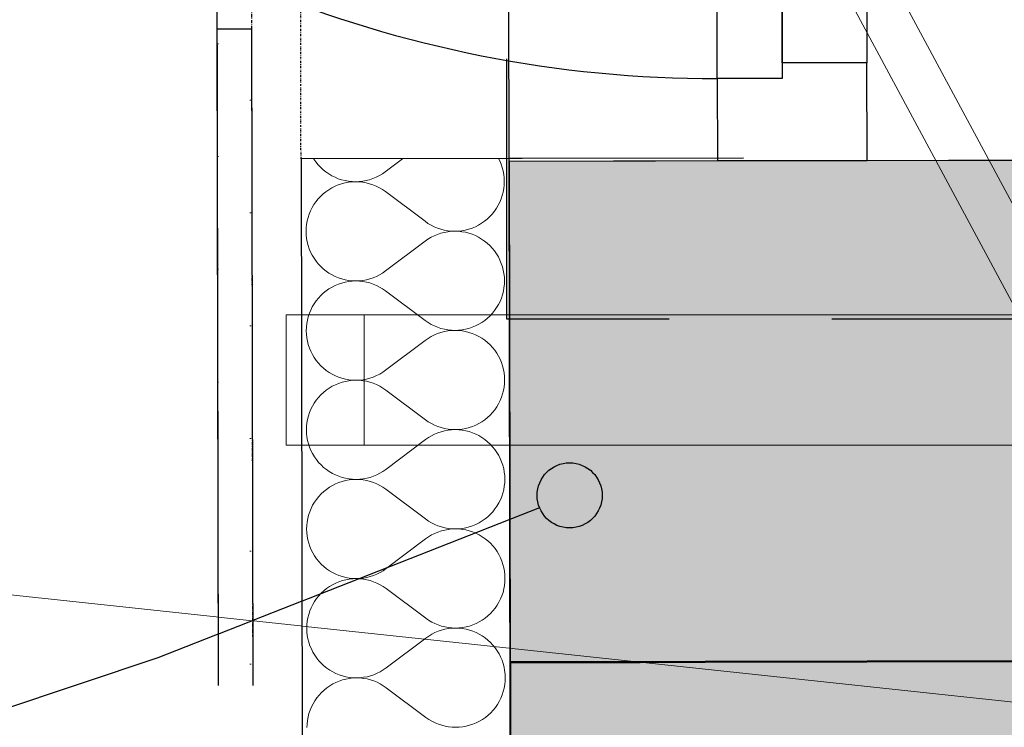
# Model space of a CAD drawing. Header units: millimetres. Extents: x -28761 to 4793, y -4271 to 20239.
# Tile 181 of 256: x -11352 to -10596, y 11600 to 12143. Entities that reach past the tile are written whole.
import ezdxf

# ---------------------------------------------------------------- set-up
doc = ezdxf.new("R2010")
doc.units = ezdxf.units.MM
doc.header["$MEASUREMENT"] = 0
for name, pattern in [('Wipeout_Contour', [1000, 0, -1000]), ('Čerchovaná M', [4.5, 2.5, -0.85, 0.3, -0.85]), ('Čerchovaná S', [3.5, 1.5, -0.85, 0.3, -0.85]), ('Čárkovaná', [325, 200, -125])]:
    doc.linetypes.add(name, pattern=pattern)
for name, color, linetype in [('5._POHLED ZÁPADNÍ_1_Konstrukce - nenosné', 7, 'Continuous'), ('5._POHLED ZÁPADNÍ_1_Konstrukce - nosné', 7, 'Continuous'), ('5._POHLED ZÁPADNÍ_1_Nové_Anotace - SP', 7, 'Continuous'), ('5._POHLED ZÁPADNÍ_1_Nové_Konstrukce - nenosné', 7, 'Continuous'), ('5._POHLED ZÁPADNÍ_1_Nové_Konstrukce - nosné', 7, 'Continuous'), ('5._POHLED ZÁPADNÍ_1_Nové_Kresby a obrázky', 7, 'Continuous'), ('5._POHLED ZÁPADNÍ_1_Nové_Otvory – Dveře', 7, 'Continuous'), ('5._POHLED ZÁPADNÍ_1_Nové_Výplně - Povrchové', 7, 'Continuous'), ('5._POHLED ZÁPADNÍ_1_Nové_Výplně – Řezové', 7, 'Continuous'), ('5._POHLED ZÁPADNÍ_1_Nové_ZJEDNODUŠENÝ DVŮR', 7, 'Continuous'), ('5._POHLED ZÁPADNÍ_1_TZB - kanalizace', 7, 'Continuous'), ('5._POHLED ZÁPADNÍ_1_TZB - VZT', 7, 'Continuous'), ('5._POHLED ZÁPADNÍ_1_TZB - ZTI', 7, 'Continuous'), ('5._POHLED ZÁPADNÍ_1_Výplně – Řezové', 7, 'Continuous')]:
    doc.layers.add(name, color=color, linetype=linetype)

# ---------------------------------------------------------------- blocks, each defined once
blk = doc.blocks.new('*X35', base_point=(-30186.65, -6515.26))
at = {"layer": '5._POHLED ZÁPADNÍ_1_Nové_Výplně – Řezové', "color": 21, "linetype": 'Continuous', "lineweight": 20, "true_color": 0xffaaaa}
for p, q in [((-11126.28, 12036.02), (-11126.19, 12035.88)), ((-11126.19, 12035.88), (-11124.64, 12033.65)), ((-11124.64, 12033.65), (-11122.93, 12031.54)), ((-11122.93, 12031.54), (-11121.07, 12029.55)), ((-11071.28, 12026.11), (-11057.95, 12036.14)), ((-10983.31, 12034.47), (-10984.21, 12036.27)), ((-10982.26, 12031.96), (-10983.31, 12034.47)), ((-10981.4, 12029.38), (-10982.26, 12031.96)), ((-11121.07, 12029.55), (-11119.07, 12027.7)), ((-11119.07, 12027.7), (-11116.95, 12026)), ((-11116.95, 12026), (-11114.71, 12024.45)), ((-11114.71, 12024.45), (-11112.37, 12023.07)), ((-11075.84, 12023.15), (-11073.51, 12024.55)), ((-11073.51, 12024.55), (-11071.28, 12026.11)), ((-10980.72, 12026.75), (-10981.4, 12029.38)), ((-10980.23, 12024.07), (-10980.72, 12026.75)), ((-10979.94, 12021.37), (-10980.23, 12024.07)), ((-11112.37, 12023.07), (-11109.94, 12021.85)), ((-11109.94, 12021.85), (-11107.42, 12020.82)), ((-11107.42, 12020.82), (-11104.84, 12019.97)), ((-11104.83, 12016.89), (-11107.41, 12016.03)), ((-11104.84, 12019.97), (-11102.2, 12019.3)), ((-11102.2, 12017.57), (-11104.83, 12016.89)), ((-11102.2, 12019.3), (-11099.52, 12018.82)), ((-11099.52, 12018.05), (-11102.2, 12017.57)), ((-11099.52, 12018.82), (-11096.82, 12018.54)), ((-11096.82, 12018.35), (-11099.52, 12018.05)), ((-11096.82, 12018.54), (-11094.1, 12018.45)), ((-11094.1, 12018.45), (-11096.82, 12018.35)), ((-11094.1, 12018.45), (-11091.38, 12018.55)), ((-11091.38, 12018.35), (-11094.1, 12018.45)), ((-11091.38, 12018.55), (-11088.67, 12018.85)), ((-11088.67, 12018.07), (-11091.38, 12018.35)), ((-11088.67, 12018.85), (-11086, 12019.34)), ((-11085.99, 12017.59), (-11088.67, 12018.07)), ((-11086, 12019.34), (-11083.36, 12020.02)), ((-11083.36, 12016.91), (-11085.99, 12017.59)), ((-11083.36, 12020.02), (-11080.78, 12020.88)), ((-11080.78, 12016.06), (-11083.36, 12016.91)), ((-11080.78, 12020.88), (-11078.27, 12021.93)), ((-11078.27, 12021.93), (-11075.84, 12023.15)), ((-10979.84, 12018.65), (-10979.94, 12021.37)), ((-10979.93, 12015.93), (-10979.84, 12018.65)), ((-11119.04, 12009.11), (-11121.03, 12007.25)), ((-11116.93, 12010.82), (-11119.04, 12009.11)), ((-11114.69, 12012.37), (-11116.93, 12010.82)), ((-11112.36, 12013.76), (-11114.69, 12012.37)), ((-11109.92, 12014.98), (-11112.36, 12013.76)), ((-11107.41, 12016.03), (-11109.92, 12014.98)), ((-11078.26, 12015.02), (-11080.78, 12016.06)), ((-11075.83, 12013.8), (-11078.26, 12015.02)), ((-11073.49, 12012.42), (-11075.83, 12013.8)), ((-11071.25, 12010.87), (-11073.49, 12012.42)), ((-11071.25, 12010.87), (-11040.73, 11988.07)), ((-10981.36, 12007.91), (-10980.69, 12010.55)), ((-10980.69, 12010.55), (-10980.21, 12013.23)), ((-10980.21, 12013.23), (-10979.93, 12015.93)), ((-11124.58, 12003.14), (-11126.13, 12000.9)), ((-11122.88, 12005.26), (-11124.58, 12003.14)), ((-11121.03, 12007.25), (-11122.88, 12005.26)), ((-10984.47, 12000.38), (-10983.25, 12002.81)), ((-10983.25, 12002.81), (-10982.22, 12005.33)), ((-10982.22, 12005.33), (-10981.36, 12007.91)), ((-11129.77, 11993.61), (-11130.62, 11991.02)), ((-11128.73, 11996.12), (-11129.77, 11993.61)), ((-11127.52, 11998.56), (-11128.73, 11996.12)), ((-11126.13, 12000.9), (-11127.52, 11998.56)), ((-10990.95, 11991.68), (-10989.1, 11993.68)), ((-10989.1, 11993.68), (-10987.4, 11995.8)), ((-10987.4, 11995.8), (-10985.85, 11998.04)), ((-10985.85, 11998.04), (-10984.47, 12000.38)), ((-11131.29, 11988.39), (-11131.77, 11985.71)), ((-11130.62, 11991.02), (-11131.29, 11988.39)), ((-11040.73, 11988.07), (-11038.5, 11986.52)), ((-11038.5, 11986.52), (-11036.16, 11985.13)), ((-10999.63, 11985.17), (-10997.29, 11986.56)), ((-10997.29, 11986.56), (-10995.06, 11988.12)), ((-10995.06, 11988.12), (-10992.94, 11989.83)), ((-10992.94, 11989.83), (-10990.95, 11991.68)), ((-11132.06, 11983), (-11132.15, 11980.28)), ((-11132.15, 11980.28), (-11132.05, 11977.57)), ((-11131.77, 11985.71), (-11132.06, 11983)), ((-11036.16, 11985.13), (-11033.72, 11983.91)), ((-11033.72, 11983.91), (-11031.21, 11982.88)), ((-11031.21, 11982.88), (-11028.63, 11982.02)), ((-11028.62, 11978.92), (-11031.2, 11978.05)), ((-11028.63, 11982.02), (-11025.99, 11981.35)), ((-11025.99, 11979.6), (-11028.62, 11978.92)), ((-11025.99, 11981.35), (-11023.31, 11980.87)), ((-11023.31, 11980.09), (-11025.99, 11979.6)), ((-11023.31, 11980.87), (-11020.61, 11980.58)), ((-11020.61, 11980.38), (-11023.31, 11980.09)), ((-11020.61, 11980.58), (-11017.89, 11980.49)), ((-11017.89, 11980.49), (-11020.61, 11980.38)), ((-11017.89, 11980.49), (-11015.17, 11980.59)), ((-11015.17, 11980.4), (-11017.89, 11980.49)), ((-11015.17, 11980.59), (-11012.46, 11980.88)), ((-11012.46, 11980.11), (-11015.17, 11980.4)), ((-11012.46, 11980.88), (-11009.79, 11981.37)), ((-11009.78, 11979.64), (-11012.46, 11980.11)), ((-11009.79, 11981.37), (-11007.15, 11982.04)), ((-11007.15, 11978.97), (-11009.78, 11979.64)), ((-11007.15, 11982.04), (-11004.57, 11982.91)), ((-11004.56, 11978.12), (-11007.15, 11978.97)), ((-11004.57, 11982.91), (-11002.06, 11983.95)), ((-11002.06, 11983.95), (-10999.63, 11985.17)), ((-11132.05, 11977.57), (-11131.75, 11974.86)), ((-11131.75, 11974.86), (-11131.26, 11972.19)), ((-11131.26, 11972.19), (-11130.59, 11969.55)), ((-11071.14, 11949.92), (-11040.71, 11972.83)), ((-11038.48, 11974.38), (-11040.71, 11972.83)), ((-11036.14, 11975.78), (-11038.48, 11974.38)), ((-11033.71, 11977), (-11036.14, 11975.78)), ((-11031.2, 11978.05), (-11033.71, 11977)), ((-11002.05, 11977.08), (-11004.56, 11978.12)), ((-10999.61, 11975.87), (-11002.05, 11977.08)), ((-10997.27, 11974.48), (-10999.61, 11975.87)), ((-10995.03, 11972.94), (-10997.27, 11974.48)), ((-10992.91, 11971.24), (-10995.03, 11972.94)), ((-10990.91, 11969.39), (-10992.91, 11971.24)), ((-11130.59, 11969.55), (-11129.72, 11966.97)), ((-11129.72, 11966.97), (-11128.68, 11964.46)), ((-11128.68, 11964.46), (-11127.45, 11962.03)), ((-10989.06, 11967.4), (-10990.91, 11969.39)), ((-10987.35, 11965.28), (-10989.06, 11967.4)), ((-10985.79, 11963.05), (-10987.35, 11965.28)), ((-11127.45, 11962.03), (-11126.06, 11959.69)), ((-11126.06, 11959.69), (-11124.5, 11957.46)), ((-11124.5, 11957.46), (-11122.79, 11955.35)), ((-10984.4, 11960.72), (-10985.79, 11963.05)), ((-10983.17, 11958.28), (-10984.4, 11960.72)), ((-10982.13, 11955.77), (-10983.17, 11958.28)), ((-10981.26, 11953.19), (-10982.13, 11955.77)), ((-11122.79, 11955.35), (-11120.93, 11953.36)), ((-11120.93, 11953.36), (-11118.94, 11951.51)), ((-11118.94, 11951.51), (-11116.82, 11949.81)), ((-11116.82, 11949.81), (-11114.58, 11948.26)), ((-11114.58, 11948.26), (-11112.24, 11946.88)), ((-11075.71, 11946.96), (-11073.37, 11948.36)), ((-11073.37, 11948.36), (-11071.14, 11949.92)), ((-10980.59, 11950.56), (-10981.26, 11953.19)), ((-10980.1, 11947.88), (-10980.59, 11950.56)), ((-11112.24, 11946.88), (-11109.8, 11945.66)), ((-11109.8, 11945.66), (-11107.29, 11944.63)), ((-11107.29, 11944.63), (-11104.7, 11943.78)), ((-11104.7, 11940.7), (-11107.28, 11939.84)), ((-11104.7, 11943.78), (-11102.06, 11943.11)), ((-11102.06, 11941.38), (-11104.7, 11940.7)), ((-11102.06, 11943.11), (-11099.39, 11942.63)), ((-11099.38, 11941.86), (-11102.06, 11941.38)), ((-11099.39, 11942.63), (-11096.68, 11942.35)), ((-11096.68, 11942.16), (-11099.38, 11941.86)), ((-11096.68, 11942.35), (-11093.96, 11942.26)), ((-11093.96, 11942.26), (-11096.68, 11942.16)), ((-11093.96, 11942.26), (-11091.24, 11942.36)), ((-11091.24, 11942.16), (-11093.96, 11942.26)), ((-11091.24, 11942.36), (-11088.54, 11942.66)), ((-11088.54, 11941.87), (-11091.24, 11942.16)), ((-11088.54, 11942.66), (-11085.86, 11943.15)), ((-11085.86, 11941.39), (-11088.54, 11941.87)), ((-11085.86, 11943.15), (-11083.23, 11943.83)), ((-11083.22, 11940.72), (-11085.86, 11941.39)), ((-11083.23, 11943.83), (-11080.65, 11944.69)), ((-11080.64, 11939.87), (-11083.22, 11940.72)), ((-11080.65, 11944.69), (-11078.14, 11945.74)), ((-11078.14, 11945.74), (-11075.71, 11946.96)), ((-10979.8, 11945.18), (-10980.1, 11947.88)), ((-10979.7, 11942.46), (-10979.8, 11945.18)), ((-10979.79, 11939.74), (-10979.7, 11942.46)), ((-11116.79, 11934.63), (-11118.91, 11932.92)), ((-11114.56, 11936.18), (-11116.79, 11934.63)), ((-11112.22, 11937.57), (-11114.56, 11936.18)), ((-11109.79, 11938.79), (-11112.22, 11937.57)), ((-11107.28, 11939.84), (-11109.79, 11938.79)), ((-11078.13, 11938.83), (-11080.64, 11939.87)), ((-11075.69, 11937.61), (-11078.13, 11938.83)), ((-11073.35, 11936.23), (-11075.69, 11937.61)), ((-11071.12, 11934.68), (-11073.35, 11936.23)), ((-11071.12, 11934.68), (-11040.6, 11911.88)), ((-10981.23, 11931.72), (-10980.56, 11934.36)), ((-10980.56, 11934.36), (-10980.08, 11937.03)), ((-10980.08, 11937.03), (-10979.79, 11939.74)), ((-11124.45, 11926.95), (-11126, 11924.71)), ((-11122.75, 11929.07), (-11124.45, 11926.95)), ((-11120.89, 11931.06), (-11122.75, 11929.07)), ((-11118.91, 11932.92), (-11120.89, 11931.06)), ((-10984.33, 11924.19), (-10983.12, 11926.62)), ((-10983.12, 11926.62), (-10982.08, 11929.14)), ((-10982.08, 11929.14), (-10981.23, 11931.72)), ((-11128.6, 11919.93), (-11129.63, 11917.42)), ((-11127.38, 11922.37), (-11128.6, 11919.93)), ((-11126, 11924.71), (-11127.38, 11922.37)), ((-10988.97, 11917.49), (-10987.26, 11919.61)), ((-10987.26, 11919.61), (-10985.72, 11921.85)), ((-10985.72, 11921.85), (-10984.33, 11924.19)), ((-11131.16, 11912.2), (-11131.64, 11909.52)), ((-11130.49, 11914.83), (-11131.16, 11912.2)), ((-11129.63, 11917.42), (-11130.49, 11914.83)), ((-11040.6, 11911.88), (-11038.36, 11910.33)), ((-11038.36, 11910.33), (-11036.02, 11908.94)), ((-10999.49, 11908.98), (-10997.16, 11910.37)), ((-10997.16, 11910.37), (-10994.92, 11911.93)), ((-10994.92, 11911.93), (-10992.81, 11913.64)), ((-10992.81, 11913.64), (-10990.82, 11915.49)), ((-10990.82, 11915.49), (-10988.97, 11917.49)), ((-11131.92, 11906.81), (-11132.01, 11904.09)), ((-11132.01, 11904.09), (-11131.91, 11901.38)), ((-11131.64, 11909.52), (-11131.92, 11906.81)), ((-11036.02, 11908.94), (-11033.59, 11907.72)), ((-11033.59, 11907.72), (-11031.07, 11906.69)), ((-11031.07, 11906.69), (-11028.49, 11905.83)), ((-11028.49, 11902.73), (-11031.06, 11901.86)), ((-11028.49, 11905.83), (-11025.85, 11905.16)), ((-11025.85, 11903.41), (-11028.49, 11902.73)), ((-11025.85, 11905.16), (-11023.18, 11904.68)), ((-11023.18, 11903.9), (-11025.85, 11903.41)), ((-11023.18, 11904.68), (-11020.47, 11904.39)), ((-11020.47, 11904.19), (-11023.18, 11903.9)), ((-11020.47, 11904.39), (-11017.75, 11904.3)), ((-11017.75, 11904.3), (-11020.47, 11904.19)), ((-11017.75, 11904.3), (-11015.03, 11904.4)), ((-11015.03, 11904.21), (-11017.75, 11904.3)), ((-11015.03, 11904.4), (-11012.33, 11904.69)), ((-11012.33, 11903.92), (-11015.03, 11904.21)), ((-11012.33, 11904.69), (-11009.65, 11905.18)), ((-11009.65, 11903.44), (-11012.33, 11903.92)), ((-11009.65, 11905.18), (-11007.02, 11905.85)), ((-11007.01, 11902.78), (-11009.65, 11903.44)), ((-11007.02, 11905.85), (-11004.44, 11906.72)), ((-11004.43, 11901.92), (-11007.01, 11902.78)), ((-11004.44, 11906.72), (-11001.92, 11907.76)), ((-11001.92, 11907.76), (-10999.49, 11908.98)), ((-11131.91, 11901.38), (-11131.62, 11898.67)), ((-11131.62, 11898.67), (-11131.13, 11895.99)), ((-11131.13, 11895.99), (-11130.45, 11893.36)), ((-11071.01, 11873.73), (-11040.57, 11896.64)), ((-11038.34, 11898.19), (-11040.57, 11896.64)), ((-11036.01, 11899.59), (-11038.34, 11898.19)), ((-11033.58, 11900.81), (-11036.01, 11899.59)), ((-11031.06, 11901.86), (-11033.58, 11900.81)), ((-11001.91, 11900.89), (-11004.43, 11901.92)), ((-10999.48, 11899.68), (-11001.91, 11900.89)), ((-10997.13, 11898.29), (-10999.48, 11899.68)), ((-10994.9, 11896.75), (-10997.13, 11898.29)), ((-10992.77, 11895.04), (-10994.9, 11896.75)), ((-11130.45, 11893.36), (-11129.59, 11890.78)), ((-11129.59, 11890.78), (-11128.54, 11888.27)), ((-11128.54, 11888.27), (-11127.32, 11885.84)), ((-10990.78, 11893.2), (-10992.77, 11895.04)), ((-10988.92, 11891.21), (-10990.78, 11893.2)), ((-10987.21, 11889.09), (-10988.92, 11891.21)), ((-10985.65, 11886.86), (-10987.21, 11889.09)), ((-11127.32, 11885.84), (-11125.92, 11883.5)), ((-11125.92, 11883.5), (-11124.37, 11881.27)), ((-11124.37, 11881.27), (-11122.66, 11879.16)), ((-10984.26, 11884.52), (-10985.65, 11886.86)), ((-10983.04, 11882.09), (-10984.26, 11884.52)), ((-10981.99, 11879.58), (-10983.04, 11882.09)), ((-11122.66, 11879.16), (-11120.8, 11877.17)), ((-11120.8, 11877.17), (-11118.8, 11875.32)), ((-11118.8, 11875.32), (-11116.68, 11873.62)), ((-11116.68, 11873.62), (-11114.44, 11872.07)), ((-11073.24, 11872.17), (-11071.01, 11873.73)), ((-10981.13, 11877), (-10981.99, 11879.58)), ((-10980.45, 11874.37), (-10981.13, 11877)), ((-10979.96, 11871.69), (-10980.45, 11874.37)), ((-11114.44, 11872.07), (-11112.1, 11870.69)), ((-11112.1, 11870.69), (-11109.67, 11869.47)), ((-11109.67, 11869.47), (-11107.15, 11868.44)), ((-11107.15, 11868.44), (-11104.57, 11867.58)), ((-11104.57, 11867.58), (-11101.93, 11866.92)), ((-11101.93, 11865.19), (-11104.56, 11864.51)), ((-11101.93, 11866.92), (-11099.25, 11866.44)), ((-11099.25, 11865.67), (-11101.93, 11865.19)), ((-11099.25, 11866.44), (-11096.55, 11866.16)), ((-11096.55, 11865.97), (-11099.25, 11865.67)), ((-11096.55, 11866.16), (-11093.83, 11866.07)), ((-11093.83, 11866.07), (-11096.55, 11865.97)), ((-11093.83, 11866.07), (-11091.11, 11866.17)), ((-11091.11, 11865.97), (-11093.83, 11866.07)), ((-11091.11, 11866.17), (-11088.4, 11866.47)), ((-11088.4, 11865.68), (-11091.11, 11865.97)), ((-11088.4, 11866.47), (-11085.73, 11866.96)), ((-11085.72, 11865.2), (-11088.4, 11865.68)), ((-11085.73, 11866.96), (-11083.09, 11867.64)), ((-11083.09, 11864.53), (-11085.72, 11865.2)), ((-11083.09, 11867.64), (-11080.51, 11868.5)), ((-11080.51, 11868.5), (-11078, 11869.55)), ((-11078, 11869.55), (-11075.57, 11870.77)), ((-11075.57, 11870.77), (-11073.24, 11872.17)), ((-10979.67, 11868.99), (-10979.96, 11871.69)), ((-10979.57, 11866.27), (-10979.67, 11868.99)), ((-10979.66, 11863.55), (-10979.57, 11866.27)), ((-11116.66, 11858.44), (-11118.77, 11856.73)), ((-11114.42, 11859.99), (-11116.66, 11858.44)), ((-11112.09, 11861.38), (-11114.42, 11859.99)), ((-11109.65, 11862.6), (-11112.09, 11861.38)), ((-11107.14, 11863.65), (-11109.65, 11862.6)), ((-11104.56, 11864.51), (-11107.14, 11863.65)), ((-11080.51, 11863.68), (-11083.09, 11864.53)), ((-11077.99, 11862.64), (-11080.51, 11863.68)), ((-11075.56, 11861.42), (-11077.99, 11862.64)), ((-11073.22, 11860.04), (-11075.56, 11861.42)), ((-11070.98, 11858.49), (-11073.22, 11860.04)), ((-11070.98, 11858.49), (-11040.46, 11835.68)), ((-10981.09, 11855.53), (-10980.42, 11858.17)), ((-10980.42, 11858.17), (-10979.94, 11860.84)), ((-10979.94, 11860.84), (-10979.66, 11863.55)), ((-11124.31, 11850.75), (-11125.86, 11848.52)), ((-11122.61, 11852.88), (-11124.31, 11850.75)), ((-11120.76, 11854.87), (-11122.61, 11852.88)), ((-11118.77, 11856.73), (-11120.76, 11854.87)), ((-10984.2, 11848), (-10982.98, 11850.43)), ((-10982.98, 11850.43), (-10981.95, 11852.95)), ((-10981.95, 11852.95), (-10981.09, 11855.53)), ((-11128.46, 11843.74), (-11129.5, 11841.23)), ((-11127.25, 11846.18), (-11128.46, 11843.74)), ((-11125.86, 11848.52), (-11127.25, 11846.18)), ((-10988.83, 11841.3), (-10987.13, 11843.42)), ((-10987.13, 11843.42), (-10985.58, 11845.66)), ((-10985.58, 11845.66), (-10984.2, 11848)), ((-11131.02, 11836.01), (-11131.5, 11833.33)), ((-11130.35, 11838.64), (-11131.02, 11836.01)), ((-11129.5, 11841.23), (-11130.35, 11838.64)), ((-11040.46, 11835.68), (-11038.23, 11834.14)), ((-10997.02, 11834.18), (-10994.79, 11835.74)), ((-10994.79, 11835.74), (-10992.67, 11837.45)), ((-10992.67, 11837.45), (-10990.68, 11839.3)), ((-10990.68, 11839.3), (-10988.83, 11841.3)), ((-11131.79, 11830.62), (-11131.88, 11827.9)), ((-11131.88, 11827.9), (-11131.78, 11825.19)), ((-11131.5, 11833.33), (-11131.79, 11830.62)), ((-11038.23, 11834.14), (-11035.89, 11832.75)), ((-11035.89, 11832.75), (-11033.45, 11831.53)), ((-11033.45, 11831.53), (-11030.94, 11830.5)), ((-11030.94, 11830.5), (-11028.36, 11829.64)), ((-11028.36, 11829.64), (-11025.72, 11828.97)), ((-11025.72, 11827.22), (-11028.35, 11826.54)), ((-11025.72, 11828.97), (-11023.04, 11828.49)), ((-11023.04, 11827.71), (-11025.72, 11827.22)), ((-11023.04, 11828.49), (-11020.34, 11828.2)), ((-11020.34, 11828), (-11023.04, 11827.71)), ((-11020.34, 11828.2), (-11017.62, 11828.11)), ((-11017.62, 11828.11), (-11020.34, 11828)), ((-11017.62, 11828.11), (-11014.9, 11828.21)), ((-11014.9, 11828.02), (-11017.62, 11828.11)), ((-11014.9, 11828.21), (-11012.19, 11828.5)), ((-11012.19, 11827.73), (-11014.9, 11828.02)), ((-11012.19, 11828.5), (-11009.52, 11828.99)), ((-11009.51, 11827.25), (-11012.19, 11827.73)), ((-11009.52, 11828.99), (-11006.88, 11829.66)), ((-11006.88, 11826.59), (-11009.51, 11827.25)), ((-11006.88, 11829.66), (-11004.3, 11830.53)), ((-11004.3, 11830.53), (-11001.79, 11831.57)), ((-11001.79, 11831.57), (-10999.36, 11832.79)), ((-10999.36, 11832.79), (-10997.02, 11834.18)), ((-11131.78, 11825.19), (-11131.48, 11822.48)), ((-11131.48, 11822.48), (-11130.99, 11819.8)), ((-11130.99, 11819.8), (-11130.32, 11817.17)), ((-11070.87, 11797.54), (-11040.44, 11820.45)), ((-11038.21, 11822), (-11040.44, 11820.45)), ((-11035.87, 11823.4), (-11038.21, 11822)), ((-11033.44, 11824.62), (-11035.87, 11823.4)), ((-11030.93, 11825.67), (-11033.44, 11824.62)), ((-11028.35, 11826.54), (-11030.93, 11825.67)), ((-11004.29, 11825.73), (-11006.88, 11826.59)), ((-11001.78, 11824.7), (-11004.29, 11825.73)), ((-10999.34, 11823.49), (-11001.78, 11824.7)), ((-10997, 11822.1), (-10999.34, 11823.49)), ((-10994.76, 11820.56), (-10997, 11822.1)), ((-10992.64, 11818.85), (-10994.76, 11820.56)), ((-11130.32, 11817.17), (-11129.45, 11814.59)), ((-11129.45, 11814.59), (-11128.41, 11812.08)), ((-11128.41, 11812.08), (-11127.18, 11809.65)), ((-10990.64, 11817), (-10992.64, 11818.85)), ((-10988.79, 11815.02), (-10990.64, 11817)), ((-10987.08, 11812.9), (-10988.79, 11815.02)), ((-10985.52, 11810.67), (-10987.08, 11812.9)), ((-11127.18, 11809.65), (-11125.79, 11807.31)), ((-11125.79, 11807.31), (-11124.23, 11805.08)), ((-11124.23, 11805.08), (-11122.52, 11802.96)), ((-10984.13, 11808.33), (-10985.52, 11810.67)), ((-10982.9, 11805.9), (-10984.13, 11808.33)), ((-10981.86, 11803.39), (-10982.9, 11805.9)), ((-11122.52, 11802.96), (-11120.66, 11800.98)), ((-11120.66, 11800.98), (-11118.67, 11799.13)), ((-11118.67, 11799.13), (-11116.55, 11797.43)), ((-11116.55, 11797.43), (-11114.31, 11795.88)), ((-11073.1, 11795.98), (-11070.87, 11797.54)), ((-10980.99, 11800.81), (-10981.86, 11803.39)), ((-10980.32, 11798.18), (-10980.99, 11800.81)), ((-10979.83, 11795.5), (-10980.32, 11798.18)), ((-11114.31, 11795.88), (-11111.97, 11794.5)), ((-11111.97, 11794.5), (-11109.53, 11793.28)), ((-11109.53, 11793.28), (-11107.02, 11792.25)), ((-11107.02, 11792.25), (-11104.43, 11791.39)), ((-11104.43, 11791.39), (-11101.79, 11790.73)), ((-11101.79, 11790.73), (-11099.12, 11790.25)), ((-11099.11, 11789.48), (-11101.79, 11789)), ((-11099.12, 11790.25), (-11096.41, 11789.97)), ((-11096.41, 11789.78), (-11099.11, 11789.48)), ((-11096.41, 11789.97), (-11093.69, 11789.88)), ((-11093.69, 11789.88), (-11096.41, 11789.78)), ((-11093.69, 11789.88), (-11090.97, 11789.98)), ((-11090.97, 11789.78), (-11093.69, 11789.88)), ((-11090.97, 11789.98), (-11088.27, 11790.28)), ((-11088.27, 11789.49), (-11090.97, 11789.78)), ((-11088.27, 11790.28), (-11085.59, 11790.77)), ((-11085.59, 11789.01), (-11088.27, 11789.49)), ((-11085.59, 11790.77), (-11082.96, 11791.45)), ((-11082.96, 11791.45), (-11080.38, 11792.31)), ((-11080.38, 11792.31), (-11077.87, 11793.36)), ((-11077.87, 11793.36), (-11075.44, 11794.58)), ((-11075.44, 11794.58), (-11073.1, 11795.98)), ((-10979.53, 11792.8), (-10979.83, 11795.5)), ((-10979.43, 11790.08), (-10979.53, 11792.8)), ((-10979.52, 11787.36), (-10979.43, 11790.08)), ((-11116.52, 11782.25), (-11118.64, 11780.54)), ((-11114.29, 11783.8), (-11116.52, 11782.25)), ((-11111.95, 11785.19), (-11114.29, 11783.8)), ((-11109.52, 11786.41), (-11111.95, 11785.19)), ((-11107.01, 11787.46), (-11109.52, 11786.41)), ((-11104.43, 11788.32), (-11107.01, 11787.46)), ((-11101.79, 11789), (-11104.43, 11788.32)), ((-11082.95, 11788.34), (-11085.59, 11789.01)), ((-11080.37, 11787.49), (-11082.95, 11788.34)), ((-11077.86, 11786.45), (-11080.37, 11787.49)), ((-11075.42, 11785.23), (-11077.86, 11786.45)), ((-11073.08, 11783.85), (-11075.42, 11785.23)), ((-11070.85, 11782.3), (-11073.08, 11783.85)), ((-11070.85, 11782.3), (-11040.33, 11759.49)), ((-10980.96, 11779.34), (-10980.29, 11781.98)), ((-10980.29, 11781.98), (-10979.81, 11784.65)), ((-10979.81, 11784.65), (-10979.52, 11787.36)), ((-11124.18, 11774.56), (-11125.73, 11772.33)), ((-11122.48, 11776.69), (-11124.18, 11774.56)), ((-11120.62, 11778.68), (-11122.48, 11776.69)), ((-11118.64, 11780.54), (-11120.62, 11778.68)), ((-10984.06, 11771.81), (-10982.85, 11774.24)), ((-10982.85, 11774.24), (-10981.81, 11776.76)), ((-10981.81, 11776.76), (-10980.96, 11779.34)), ((-11128.33, 11767.55), (-11129.36, 11765.04)), ((-11127.11, 11769.99), (-11128.33, 11767.55)), ((-11125.73, 11772.33), (-11127.11, 11769.99)), ((-10988.7, 11765.11), (-10986.99, 11767.23)), ((-10986.99, 11767.23), (-10985.45, 11769.46)), ((-10985.45, 11769.46), (-10984.06, 11771.81)), ((-11130.89, 11759.82), (-11131.37, 11757.14)), ((-11130.22, 11762.45), (-11130.89, 11759.82)), ((-11129.36, 11765.04), (-11130.22, 11762.45)), ((-11040.33, 11759.49), (-11038.09, 11757.94)), ((-10996.89, 11757.99), (-10994.65, 11759.55)), ((-10994.65, 11759.55), (-10992.54, 11761.26)), ((-10992.54, 11761.26), (-10990.55, 11763.11)), ((-10990.55, 11763.11), (-10988.7, 11765.11)), ((-11131.65, 11754.43), (-11131.74, 11751.71)), ((-11131.74, 11751.71), (-11131.64, 11748.99)), ((-11131.37, 11757.14), (-11131.65, 11754.43)), ((-11038.09, 11757.94), (-11035.75, 11756.56)), ((-11035.75, 11756.56), (-11033.32, 11755.34)), ((-11033.32, 11755.34), (-11030.8, 11754.3)), ((-11030.8, 11754.3), (-11028.22, 11753.45)), ((-11028.22, 11753.45), (-11025.58, 11752.78)), ((-11025.58, 11752.78), (-11022.91, 11752.3)), ((-11022.91, 11751.51), (-11025.58, 11751.03)), ((-11022.91, 11752.3), (-11020.2, 11752.01)), ((-11020.2, 11751.81), (-11022.91, 11751.51)), ((-11020.2, 11752.01), (-11017.48, 11751.92)), ((-11017.48, 11751.92), (-11020.2, 11751.81)), ((-11017.48, 11751.92), (-11014.76, 11752.02)), ((-11014.76, 11751.83), (-11017.48, 11751.92)), ((-11014.76, 11752.02), (-11012.06, 11752.31)), ((-11012.06, 11751.54), (-11014.76, 11751.83)), ((-11012.06, 11752.31), (-11009.38, 11752.8)), ((-11009.38, 11751.06), (-11012.06, 11751.54)), ((-11009.38, 11752.8), (-11006.75, 11753.47)), ((-11006.75, 11753.47), (-11004.17, 11754.33)), ((-11004.17, 11754.33), (-11001.65, 11755.38)), ((-11001.65, 11755.38), (-10999.22, 11756.6)), ((-10999.22, 11756.6), (-10996.89, 11757.99)), ((-11131.64, 11748.99), (-11131.35, 11746.29)), ((-11131.35, 11746.29), (-11130.86, 11743.61)), ((-11070.74, 11721.35), (-11040.3, 11744.26)), ((-11038.07, 11745.81), (-11040.3, 11744.26)), ((-11035.73, 11747.21), (-11038.07, 11745.81)), ((-11033.31, 11748.43), (-11035.73, 11747.21)), ((-11030.79, 11749.48), (-11033.31, 11748.43)), ((-11028.22, 11750.35), (-11030.79, 11749.48)), ((-11025.58, 11751.03), (-11028.22, 11750.35)), ((-11006.74, 11750.4), (-11009.38, 11751.06)), ((-11004.16, 11749.54), (-11006.74, 11750.4)), ((-11001.64, 11748.51), (-11004.16, 11749.54)), ((-10999.21, 11747.3), (-11001.64, 11748.51)), ((-10996.86, 11745.91), (-10999.21, 11747.3)), ((-10994.63, 11744.37), (-10996.86, 11745.91)), ((-10992.5, 11742.66), (-10994.63, 11744.37)), ((-11130.86, 11743.61), (-11130.18, 11740.98)), ((-11130.18, 11740.98), (-11129.32, 11738.4)), ((-11129.32, 11738.4), (-11128.27, 11735.89)), ((-10990.51, 11740.81), (-10992.5, 11742.66)), ((-10988.65, 11738.83), (-10990.51, 11740.81)), ((-10986.94, 11736.71), (-10988.65, 11738.83)), ((-10985.38, 11734.48), (-10986.94, 11736.71)), ((-11128.27, 11735.89), (-11127.05, 11733.46)), ((-11127.05, 11733.46), (-11125.65, 11731.12)), ((-11125.65, 11731.12), (-11124.1, 11728.89)), ((-11124.1, 11728.89), (-11122.39, 11726.77)), ((-10983.99, 11732.14), (-10985.38, 11734.48)), ((-10982.77, 11729.71), (-10983.99, 11732.14)), ((-10981.72, 11727.2), (-10982.77, 11729.71)), ((-11122.39, 11726.77), (-11120.53, 11724.79)), ((-11120.53, 11724.79), (-11118.53, 11722.94)), ((-11118.53, 11722.94), (-11116.41, 11721.24)), ((-11116.41, 11721.24), (-11114.17, 11719.69)), ((-11072.97, 11719.79), (-11070.74, 11721.35)), ((-10980.86, 11724.62), (-10981.72, 11727.2)), ((-10980.18, 11721.99), (-10980.86, 11724.62)), ((-10979.69, 11719.31), (-10980.18, 11721.99)), ((-11114.17, 11719.69), (-11111.83, 11718.31)), ((-11111.83, 11718.31), (-11109.4, 11717.09)), ((-11109.4, 11717.09), (-11106.88, 11716.06)), ((-11106.88, 11716.06), (-11104.3, 11715.2)), ((-11104.3, 11715.2), (-11101.66, 11714.54)), ((-11101.66, 11714.54), (-11098.98, 11714.06)), ((-11098.98, 11714.06), (-11096.28, 11713.78)), ((-11096.28, 11713.59), (-11098.98, 11713.29)), ((-11096.28, 11713.78), (-11093.56, 11713.69)), ((-11093.56, 11713.69), (-11096.28, 11713.59)), ((-11093.56, 11713.69), (-11090.84, 11713.79)), ((-11090.84, 11713.59), (-11093.56, 11713.69)), ((-11090.84, 11713.79), (-11088.13, 11714.09)), ((-11088.13, 11713.3), (-11090.84, 11713.59)), ((-11088.13, 11714.09), (-11085.46, 11714.58)), ((-11085.46, 11714.58), (-11082.82, 11715.26)), ((-11082.82, 11715.26), (-11080.24, 11716.12)), ((-11080.24, 11716.12), (-11077.73, 11717.17)), ((-11077.73, 11717.17), (-11075.3, 11718.39)), ((-11075.3, 11718.39), (-11072.97, 11719.79)), ((-10979.4, 11716.61), (-10979.69, 11719.31)), ((-10979.3, 11713.89), (-10979.4, 11716.61)), ((-10979.39, 11711.17), (-10979.3, 11713.89)), ((-11116.39, 11706.06), (-11118.5, 11704.35)), ((-11114.15, 11707.61), (-11116.39, 11706.06)), ((-11111.81, 11709), (-11114.15, 11707.61)), ((-11109.38, 11710.22), (-11111.81, 11709)), ((-11106.87, 11711.27), (-11109.38, 11710.22)), ((-11104.29, 11712.13), (-11106.87, 11711.27)), ((-11101.66, 11712.81), (-11104.29, 11712.13)), ((-11098.98, 11713.29), (-11101.66, 11712.81)), ((-11085.45, 11712.82), (-11088.13, 11713.3)), ((-11082.82, 11712.15), (-11085.45, 11712.82)), ((-11080.24, 11711.3), (-11082.82, 11712.15)), ((-11077.72, 11710.26), (-11080.24, 11711.3)), ((-11075.29, 11709.04), (-11077.72, 11710.26)), ((-11072.95, 11707.66), (-11075.29, 11709.04)), ((-11070.71, 11706.11), (-11072.95, 11707.66)), ((-11070.71, 11706.11), (-11040.19, 11683.3)), ((-10980.15, 11705.79), (-10979.67, 11708.46)), ((-10979.67, 11708.46), (-10979.39, 11711.17)), ((-11122.34, 11700.49), (-11124.04, 11698.37)), ((-11120.49, 11702.49), (-11122.34, 11700.49)), ((-11118.5, 11704.35), (-11120.49, 11702.49)), ((-10982.71, 11698.05), (-10981.68, 11700.57)), ((-10981.68, 11700.57), (-10980.82, 11703.15)), ((-10980.82, 11703.15), (-10980.15, 11705.79)), ((-11128.19, 11691.36), (-11129.23, 11688.85)), ((-11126.98, 11693.8), (-11128.19, 11691.36)), ((-11125.59, 11696.14), (-11126.98, 11693.8)), ((-11124.04, 11698.37), (-11125.59, 11696.14)), ((-10988.56, 11688.92), (-10986.86, 11691.04)), ((-10986.86, 11691.04), (-10985.31, 11693.27)), ((-10985.31, 11693.27), (-10983.93, 11695.62)), ((-10983.93, 11695.62), (-10982.71, 11698.05)), ((-11130.75, 11683.63), (-11131.23, 11680.95)), ((-11130.08, 11686.26), (-11130.75, 11683.63)), ((-11129.23, 11688.85), (-11130.08, 11686.26)), ((-11040.19, 11683.3), (-11037.96, 11681.75)), ((-10996.75, 11681.8), (-10994.52, 11683.36)), ((-10994.52, 11683.36), (-10992.4, 11685.07)), ((-10992.4, 11685.07), (-10990.41, 11686.92)), ((-10990.41, 11686.92), (-10988.56, 11688.92)), ((-11131.52, 11678.24), (-11131.61, 11675.52)), ((-11131.23, 11680.95), (-11131.52, 11678.24)), ((-11037.96, 11681.75), (-11035.62, 11680.37)), ((-11035.62, 11680.37), (-11033.18, 11679.15)), ((-11033.18, 11679.15), (-11030.67, 11678.11)), ((-11030.67, 11678.11), (-11028.09, 11677.26)), ((-11028.09, 11677.26), (-11025.45, 11676.59)), ((-11025.45, 11676.59), (-11022.77, 11676.11)), ((-11022.77, 11676.11), (-11020.07, 11675.82)), ((-11020.07, 11675.82), (-11017.35, 11675.73)), ((-11017.35, 11675.73), (-11020.07, 11675.62)), ((-11017.35, 11675.73), (-11014.63, 11675.83)), ((-11014.63, 11675.63), (-11017.35, 11675.73)), ((-11014.63, 11675.83), (-11011.92, 11676.12)), ((-11011.92, 11676.12), (-11009.25, 11676.61)), ((-11009.25, 11676.61), (-11006.61, 11677.28)), ((-11006.61, 11677.28), (-11004.03, 11678.14)), ((-11004.03, 11678.14), (-11001.52, 11679.19)), ((-11001.52, 11679.19), (-10999.09, 11680.41)), ((-10999.09, 11680.41), (-10996.75, 11681.8)), ((-11131.61, 11675.52), (-11131.51, 11672.8)), ((-11131.51, 11672.8), (-11131.21, 11670.1)), ((-11131.21, 11670.1), (-11130.72, 11667.42)), ((-11037.94, 11669.62), (-11040.17, 11668.07)), ((-11035.6, 11671.02), (-11037.94, 11669.62)), ((-11033.17, 11672.24), (-11035.6, 11671.02)), ((-11030.66, 11673.29), (-11033.17, 11672.24)), ((-11028.08, 11674.16), (-11030.66, 11673.29)), ((-11025.45, 11674.83), (-11028.08, 11674.16)), ((-11022.77, 11675.32), (-11025.45, 11674.83)), ((-11020.07, 11675.62), (-11022.77, 11675.32)), ((-11011.92, 11675.35), (-11014.63, 11675.63)), ((-11009.24, 11674.87), (-11011.92, 11675.35)), ((-11006.61, 11674.21), (-11009.24, 11674.87)), ((-11004.02, 11673.35), (-11006.61, 11674.21)), ((-11001.51, 11672.32), (-11004.02, 11673.35)), ((-10999.07, 11671.11), (-11001.51, 11672.32)), ((-10996.73, 11669.72), (-10999.07, 11671.11)), ((-10994.49, 11668.18), (-10996.73, 11669.72)), ((-10992.37, 11666.47), (-10994.49, 11668.18)), ((-11130.72, 11667.42), (-11130.05, 11664.79)), ((-11130.05, 11664.79), (-11129.18, 11662.21)), ((-11129.18, 11662.21), (-11128.13, 11659.7)), ((-11070.6, 11645.15), (-11040.17, 11668.07)), ((-10990.37, 11664.62), (-10992.37, 11666.47)), ((-10988.52, 11662.64), (-10990.37, 11664.62)), ((-10986.81, 11660.52), (-10988.52, 11662.64)), ((-11128.13, 11659.7), (-11126.91, 11657.27)), ((-11126.91, 11657.27), (-11125.52, 11654.93)), ((-11125.52, 11654.93), (-11123.96, 11652.7)), ((-10985.25, 11658.29), (-10986.81, 11660.52)), ((-10983.86, 11655.95), (-10985.25, 11658.29)), ((-10982.63, 11653.52), (-10983.86, 11655.95)), ((-10981.59, 11651.01), (-10982.63, 11653.52)), ((-11123.96, 11652.7), (-11122.25, 11650.58)), ((-11122.25, 11650.58), (-11120.39, 11648.6)), ((-11120.39, 11648.6), (-11118.4, 11646.75)), ((-11118.4, 11646.75), (-11116.28, 11645.04)), ((-10980.72, 11648.43), (-10981.59, 11651.01)), ((-10980.05, 11645.8), (-10980.72, 11648.43)), ((-10979.56, 11643.12), (-10980.05, 11645.8)), ((-11116.28, 11645.04), (-11114.04, 11643.5)), ((-11114.04, 11643.5), (-11111.7, 11642.11)), ((-11111.7, 11642.11), (-11109.26, 11640.9)), ((-11109.26, 11640.9), (-11106.75, 11639.87)), ((-11106.75, 11639.87), (-11104.16, 11639.01)), ((-11104.16, 11639.01), (-11101.52, 11638.35)), ((-11101.52, 11638.35), (-11098.85, 11637.87)), ((-11098.85, 11637.87), (-11096.14, 11637.59)), ((-11090.7, 11637.6), (-11088, 11637.9)), ((-11088, 11637.9), (-11085.32, 11638.39)), ((-11085.32, 11638.39), (-11082.69, 11639.07)), ((-11082.69, 11639.07), (-11080.11, 11639.93)), ((-11080.11, 11639.93), (-11077.6, 11640.98)), ((-11077.6, 11640.98), (-11075.17, 11642.2)), ((-11075.17, 11642.2), (-11072.83, 11643.6)), ((-11072.83, 11643.6), (-11070.6, 11645.15)), ((-10979.26, 11640.42), (-10979.56, 11643.12)), ((-10979.16, 11637.7), (-10979.26, 11640.42)), ((-11114.02, 11631.42), (-11116.25, 11629.87)), ((-11111.68, 11632.81), (-11114.02, 11631.42)), ((-11109.25, 11634.03), (-11111.68, 11632.81)), ((-11106.74, 11635.08), (-11109.25, 11634.03)), ((-11104.16, 11635.94), (-11106.74, 11635.08)), ((-11101.52, 11636.61), (-11104.16, 11635.94)), ((-11098.84, 11637.1), (-11101.52, 11636.61)), ((-11096.14, 11637.4), (-11098.84, 11637.1)), ((-11096.14, 11637.59), (-11093.42, 11637.5)), ((-11093.42, 11637.5), (-11096.14, 11637.4)), ((-11093.42, 11637.5), (-11090.7, 11637.6)), ((-11090.7, 11637.4), (-11093.42, 11637.5)), ((-11088, 11637.11), (-11090.7, 11637.4)), ((-11085.32, 11636.63), (-11088, 11637.11)), ((-11082.68, 11635.96), (-11085.32, 11636.63)), ((-11080.1, 11635.11), (-11082.68, 11635.96)), ((-11077.59, 11634.07), (-11080.1, 11635.11)), ((-11075.15, 11632.85), (-11077.59, 11634.07)), ((-11072.81, 11631.47), (-11075.15, 11632.85)), ((-11070.58, 11629.92), (-11072.81, 11631.47)), ((-10980.02, 11629.6), (-10979.54, 11632.27)), ((-10979.54, 11632.27), (-10979.25, 11634.98)), ((-10979.25, 11634.98), (-10979.16, 11637.7)), ((-11122.21, 11624.3), (-11123.91, 11622.18)), ((-11120.35, 11626.3), (-11122.21, 11624.3)), ((-11118.37, 11628.16), (-11120.35, 11626.3)), ((-11116.25, 11629.87), (-11118.37, 11628.16)), ((-11070.58, 11629.92), (-11040.06, 11607.11)), ((-10982.58, 11621.86), (-10981.54, 11624.38)), ((-10981.54, 11624.38), (-10980.69, 11626.96)), ((-10980.69, 11626.96), (-10980.02, 11629.6)), ((-11128.06, 11615.17), (-11129.09, 11612.65)), ((-11126.84, 11617.6), (-11128.06, 11615.17)), ((-11125.46, 11619.95), (-11126.84, 11617.6)), ((-11123.91, 11622.18), (-11125.46, 11619.95)), ((-10986.72, 11614.85), (-10985.18, 11617.08)), ((-10985.18, 11617.08), (-10983.79, 11619.43)), ((-10983.79, 11619.43), (-10982.58, 11621.86)), ((-11129.95, 11610.07), (-11130.62, 11607.44)), ((-11129.09, 11612.65), (-11129.95, 11610.07)), ((-10994.38, 11607.17), (-10992.27, 11608.88)), ((-10992.27, 11608.88), (-10990.28, 11610.73)), ((-10990.28, 11610.73), (-10988.43, 11612.73)), ((-10988.43, 11612.73), (-10986.72, 11614.85)), ((-11131.38, 11602.05), (-11131.47, 11599.33)), ((-11131.09, 11604.76), (-11131.38, 11602.05)), ((-11130.62, 11607.44), (-11131.09, 11604.76)), ((-11040.06, 11607.11), (-11037.82, 11605.56)), ((-11037.82, 11605.56), (-11035.48, 11604.18)), ((-11035.48, 11604.18), (-11033.05, 11602.96)), ((-11033.05, 11602.96), (-11030.53, 11601.92)), ((-11030.53, 11601.92), (-11027.95, 11601.07)), ((-11027.95, 11601.07), (-11025.31, 11600.4)), ((-11025.31, 11600.4), (-11022.64, 11599.92)), ((-11011.79, 11599.93), (-11009.11, 11600.42)), ((-11009.11, 11600.42), (-11006.48, 11601.09)), ((-11006.48, 11601.09), (-11003.9, 11601.95)), ((-11003.9, 11601.95), (-11001.38, 11603)), ((-11001.38, 11603), (-10998.95, 11604.22)), ((-10998.95, 11604.22), (-10996.62, 11605.61)), ((-10996.62, 11605.61), (-10994.38, 11607.17)), ((-11022.64, 11599.92), (-11019.93, 11599.63)), ((-11019.93, 11599.63), (-11017.21, 11599.54)), ((-11017.21, 11599.54), (-11014.49, 11599.64)), ((-11014.49, 11599.64), (-11011.79, 11599.93))]:
    blk.add_line(p, q, dxfattribs=at)

msp = doc.modelspace()

# ---------------------------------------------------------------- hatches: boundary and pattern name
at = {"layer": '5._POHLED ZÁPADNÍ_1_Nové_Anotace - SP', "linetype": 'Continuous', "lineweight": 25}
msp.add_hatch(color=1, dxfattribs=at).paths.add_polyline_path([(-10954.61, 11777.63), (-10952.71, 11768.07), (-10947.29, 11759.96), (-10939.18, 11754.54), (-10929.61, 11752.63), (-10920.04, 11754.54), (-10911.93, 11759.96), (-10906.51, 11768.07), (-10904.61, 11777.63), (-10906.51, 11787.2), (-10911.93, 11795.31), (-10920.04, 11800.73), (-10929.61, 11802.63), (-10939.18, 11800.73), (-10947.29, 11795.31), (-10952.71, 11787.2)])
at = {"layer": '5._POHLED ZÁPADNÍ_1_Nové_Výplně – Řezové', "linetype": 'Continuous', "lineweight": 0, "true_color": 0xf2b2b2}
msp.add_hatch(color=9, dxfattribs=at).paths.add_polyline_path([(-10976.09, 12034.36), (-10975.39, 11649.47), (-10525.39, 11650.3), (-10526.09, 12035.18)])
at = {"layer": '5._POHLED ZÁPADNÍ_1_Výplně – Řezové', "linetype": 'Continuous', "lineweight": 13}
msp.add_hatch(color=254, dxfattribs=at).paths.add_polyline_path([(-10975.39, 11649.47), (-10972.8, 10236.14), (-10522.8, 10236.97), (-10525.39, 11650.3)])

# ---------------------------------------------------------------- linework, layer by layer
at = {"layer": '5._POHLED ZÁPADNÍ_1_Konstrukce - nosné', "color": 7, "linetype": 'Continuous', "lineweight": 50}
for p, q in [((-10975.39, 11649.47), (-10875.39, 11649.66)), ((-10875.39, 11649.66), (-10825.39, 11649.75)), ((-10825.39, 11649.75), (-10525.39, 11650.3))]:
    msp.add_line(p, q, dxfattribs=at)
at = {"layer": '5._POHLED ZÁPADNÍ_1_Konstrukce - nosné', "color": 7, "linetype": 'Continuous', "lineweight": 50, "flags": 128}
msp.add_lwpolyline([(-10975.39, 11649.47), (-10972.8, 10236.14)], dxfattribs=at)
at = {"layer": '5._POHLED ZÁPADNÍ_1_Nové_Anotace - SP', "color": 1, "linetype": 'Continuous', "lineweight": 25}
msp.add_circle((-10929.61, 11777.63), 25, dxfattribs=at)
at = {"layer": '5._POHLED ZÁPADNÍ_1_Nové_Konstrukce - nenosné', "color": 1, "linetype": 'Continuous', "lineweight": 25, "flags": 128}
for points in [[(-10976.09, 12034.36), (-10526.09, 12035.18)], [(-10976.09, 12034.36), (-10975.39, 11649.47)]]:
    msp.add_lwpolyline(points, dxfattribs=at)
at = {"layer": '5._POHLED ZÁPADNÍ_1_Nové_Otvory – Dveře', "color": 1, "linetype": 'Continuous', "lineweight": 25}
for p, q in [((-10976.09, 12034.36), (-10978.02, 13084.36)), ((-10766.23, 12109.74), (-10767.88, 13009.74)), ((-10702.88, 13009.86), (-10701.23, 12109.86)), ((-10816.21, 12097.65), (-10816.35, 12177.65)), ((-10766.35, 12177.74), (-10766.21, 12097.74)), ((-10701.23, 12109.86), (-10766.23, 12109.74)), ((-10766.23, 12109.74), (-10766.21, 12097.74)), ((-10701.09, 12034.86), (-10701.23, 12109.86)), ((-10766.21, 12097.74), (-10816.21, 12097.65)), ((-10766.21, 12097.74), (-10816.21, 12097.65)), ((-10816.21, 12097.65), (-10816.09, 12034.65)), ((-10976.09, 12034.36), (-10816.09, 12034.65)), ((-10816.09, 12034.65), (-10701.09, 12034.86)), ((-10816.09, 12034.65), (-10701.09, 12034.86)), ((-10816.09, 12034.65), (-10701.09, 12034.86)), ((-10701.09, 12034.86), (-10526.09, 12035.18))]:
    msp.add_line(p, q, dxfattribs=at)
msp.add_arc((-10817.9, 13021.65), 924, 180.105, 270.105, dxfattribs=at)
at = {"layer": '5._POHLED ZÁPADNÍ_1_TZB - VZT', "color": 124, "linetype": 'Continuous', "lineweight": 20}
msp.add_line((-11147.58, 11916.17), (-11147.58, 11816.17), dxfattribs=at)
at = {"layer": '5._POHLED ZÁPADNÍ_1_TZB - ZTI', "color": 6, "linetype": 'Continuous', "lineweight": 20}
for p, q in [((-10543.53, 11916.17), (-10822.1, 12434.16)), ((-10536.97, 11827.72), (-10815.54, 12345.71))]:
    msp.add_line(p, q, dxfattribs=at)

# ---------------------------------------------------------------- next in the draw order: wipeouts: each hides what was drawn before it
at = {"color": 254, "linetype": 'Wipeout_Contour', "lineweight": 0, "ltscale": 65286.67066}
msp.add_wipeout([(-11173.91, 12135.91), (-11200.52, 12135.86), (-11199.56, 11631.61), (-11172.96, 11631.66)], dxfattribs=at).dxf.layer = '5._POHLED ZÁPADNÍ_1_Nové_Výplně – Řezové'
at = {"color": 254, "linetype": 'Wipeout_Contour', "lineweight": 0, "ltscale": 61244.139872}
msp.add_wipeout([(-10976.06, 12036.28), (-11136.06, 12036), (-11130.75, 9041.74), (-10970.75, 9042.03)], dxfattribs=at).dxf.layer = '5._POHLED ZÁPADNÍ_1_Nové_Výplně – Řezové'

# ---------------------------------------------------------------- next in the draw order: hatches: boundary and pattern name
at = {"layer": '5._POHLED ZÁPADNÍ_1_Nové_Výplně – Řezové', "linetype": 'Continuous', "lineweight": 20, "true_color": 0xffaaaa}
h = msp.add_hatch(dxfattribs=at)
h.set_pattern_fill('Omítka_01_0001', color=21, style=0, pattern_type=2)
h.set_pattern_definition([(0, (0, 0), (0, 86.60254), [0, -50]), (0, (25, 43.3), (0, 86.60254), [0, -50])])
h.paths.add_polyline_path([(-11173.91, 12135.91), (-11200.52, 12135.86), (-11199.56, 11631.61), (-11172.96, 11631.66)])

# ---------------------------------------------------------------- next in the draw order: linework, layer by layer
at = {"layer": '5._POHLED ZÁPADNÍ_1_Nové_Konstrukce - nenosné', "color": 1, "linetype": 'Čárkovaná', "lineweight": 25}
for p, q in [((-10977.99, 11912.92), (-10977.99, 13212.1)), ((-10528.02, 11912.92), (-10977.99, 11912.92))]:
    msp.add_line(p, q, dxfattribs=at)
at = {"layer": '5._POHLED ZÁPADNÍ_1_Nové_Konstrukce - nosné', "color": 1, "linetype": 'Continuous', "lineweight": 25}
for q in [(-11136.06, 12036), (-10976.06, 12036.28)]:
    msp.add_line((-10796.06, 12036.6), q, dxfattribs=at)
at = {"layer": '5._POHLED ZÁPADNÍ_1_Nové_Konstrukce - nosné', "color": 1, "linetype": 'Continuous', "lineweight": 25, "flags": 128}
for points in [[(-11136.06, 12036), (-11130.75, 9041.74)], [(-10970.75, 9042.03), (-10976.06, 12036.28)]]:
    msp.add_lwpolyline(points, dxfattribs=at)
at = {"layer": '5._POHLED ZÁPADNÍ_1_Nové_Kresby a obrázky', "color": 1, "linetype": 'Čerchovaná S', "lineweight": 25}
msp.add_line((-11136.06, 12036), (-11137.92, 13086), dxfattribs=at)
at = {"layer": '5._POHLED ZÁPADNÍ_1_Nové_Otvory – Dveře', "color": 1, "linetype": 'Continuous', "lineweight": 25}
for q in [(-11136.06, 12036), (-10976.06, 12036.28)]:
    msp.add_line((-10796.06, 12036.6), q, dxfattribs=at)
at = {"layer": '5._POHLED ZÁPADNÍ_1_Nové_ZJEDNODUŠENÝ DVŮR', "color": 1, "linetype": 'Continuous', "lineweight": 25}
msp.add_line((-11172.96, 11631.66), (-11173.91, 12135.91), dxfattribs=at)
at = {"layer": '5._POHLED ZÁPADNÍ_1_Nové_ZJEDNODUŠENÝ DVŮR', "color": 1, "linetype": 'Čerchovaná M', "lineweight": 25, "flags": 128}
msp.add_lwpolyline([(-11172.89, 11631.66), (-11185.11, 18095.79)], dxfattribs=at)
at = {"layer": '5._POHLED ZÁPADNÍ_1_TZB - VZT', "color": 124, "linetype": 'Continuous', "lineweight": 20}
for p, q in [((-10357.09, 11916.17), (-11147.58, 11916.17)), ((-11087.58, 11916.17), (-11087.58, 11816.17)), ((-11147.58, 11816.17), (-10373.44, 11816.17))]:
    msp.add_line(p, q, dxfattribs=at)

# ---------------------------------------------------------------- next in the draw order: block references
at = {"layer": '5._POHLED ZÁPADNÍ_1_Konstrukce - nenosné', "color": 9, "linetype": 'Continuous', "lineweight": 13}
msp.add_blockref('*X35', (-30186.65, -6515.26), dxfattribs=at)

# ---------------------------------------------------------------- next in the draw order: wipeouts: each hides what was drawn before it
at = {"color": 254, "linetype": 'Wipeout_Contour', "lineweight": 0, "ltscale": 58725.541241}
msp.add_wipeout([(-11211.85, 18097.72), (-11199.63, 11631.61), (-11211.78, 18097.72)], dxfattribs=at).dxf.layer = '5._POHLED ZÁPADNÍ_1_Nové_Výplně - Povrchové'

# ---------------------------------------------------------------- next in the draw order: linework, layer by layer
at = {"layer": '5._POHLED ZÁPADNÍ_1_Nové_Anotace - SP', "color": 1, "linetype": 'Continuous', "lineweight": 25, "flags": 128}
msp.add_lwpolyline([(-10952.7, 11768.05), (-11246.13, 11652.81), (-11489.71, 11571.35), (-11593.84, 11543.31), (-11686.74, 11523.73), (-11768.83, 11512.63), (-11840.52, 11510), (-11902.24, 11515.86), (-11954.38, 11530.21), (-11997.36, 11553.05), (-12031.61, 11584.4), (-12057.52, 11624.25), (-12075.52, 11672.63), (-12086.01, 11729.52), (-12089.42, 11794.94)], dxfattribs=at)
at = {"layer": '5._POHLED ZÁPADNÍ_1_Nové_Otvory – Dveře', "color": 1, "linetype": 'Continuous', "lineweight": 25}
msp.add_line((-11200.52, 12135.86), (-11173.91, 12135.91), dxfattribs=at)
at = {"layer": '5._POHLED ZÁPADNÍ_1_Nové_ZJEDNODUŠENÝ DVŮR', "color": 1, "linetype": 'Continuous', "lineweight": 25}
for p, q in [((-11200.52, 12135.86), (-11173.91, 12135.91)), ((-11199.56, 11631.61), (-11200.52, 12135.86))]:
    msp.add_line(p, q, dxfattribs=at)
at = {"layer": '5._POHLED ZÁPADNÍ_1_Nové_ZJEDNODUŠENÝ DVŮR', "color": 1, "linetype": 'Continuous', "lineweight": 25, "flags": 128}
msp.add_lwpolyline([(-11211.85, 18097.72), (-11199.63, 11631.61)], dxfattribs=at)
at = {"layer": '5._POHLED ZÁPADNÍ_1_TZB - kanalizace', "color": 30, "linetype": 'Continuous', "lineweight": 20, "true_color": 0xff6600}
msp.add_line((-18289.63, 12441.4), (-10090.34, 11565.64), dxfattribs=at)

doc.saveas('drawing.dxf')
